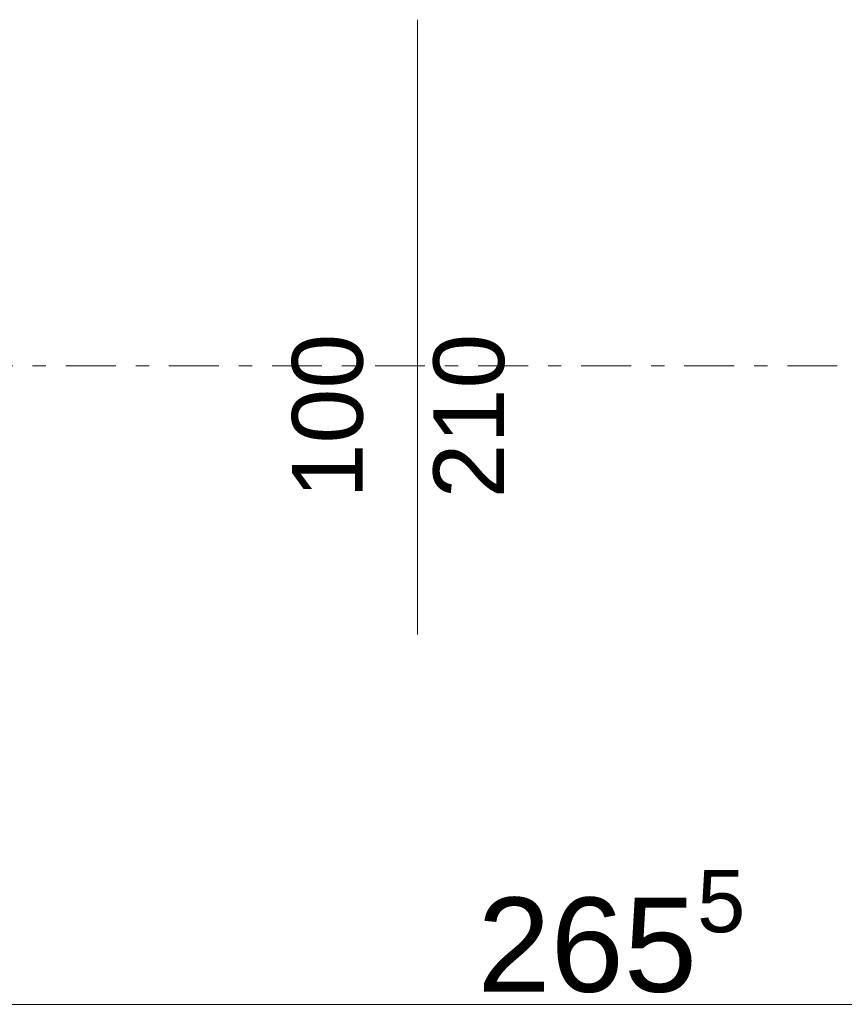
# Model space of a CAD drawing. Extents: x 100 to 2982, y 37 to 2050.
# Tile 122 of 130: x 1941 to 2028, y 1722 to 1826. Entities that reach past the tile are written whole.
import ezdxf
from ezdxf.xclip import XClip

# ---------------------------------------------------------------- set-up
doc = ezdxf.new("R2010")
doc.units = 0
doc.header["$MEASUREMENT"] = 0
doc.header["$XCLIPFRAME"] = 0
doc.linetypes.add('Przerywana podwójnie', pattern=[54.680554, 26.458333, -10.583333, 7.055556, -10.583333])
for name, color, linetype in [('299-A Wymiary Opisy', 7, 'Continuous'), ('410-K Osie', 7, 'Continuous'), ('820-G Rysunki Obrazki', 7, 'Continuous'), ('Drzwi ARCHICAD', 7, 'Continuous'), ('Znaczniki drzwi ARCHICADa', 7, 'Continuous')]:
    doc.layers.add(name, color=color, linetype=linetype)
doc.styles.add('STYL_AUTOMATYCZNY_3', font='arial.ttf')

# ---------------------------------------------------------------- blocks, each defined once
blk = doc.blocks.new('Rysunek_1_1', base_point=(-18316.35, -206.53))
at = {"layer": '299-A Wymiary Opisy', "color": 85, "linetype": 'Continuous', "lineweight": 13, "ltscale": 0.2}
blk.add_line((1870.3, 1721.76), (2135.8, 1721.76), dxfattribs=at)
at = {"layer": '410-K Osie', "color": 4, "linetype": 'Przerywana podwójnie', "lineweight": 13, "ltscale": 0.2}
blk.add_line((589.42, 1789.51), (2255.56, 1789.51), dxfattribs=at)
blk.add_line((589.42, 1789.51), (2255.56, 1789.51), dxfattribs=at)
at = {"layer": 'Drzwi ARCHICAD', "color": 3, "linetype": 'Continuous', "lineweight": 13, "ltscale": 0.2}
blk.add_arc((1931.6, 1801.51), 102.4, 0, 90, dxfattribs=at)
at = {"layer": 'Znaczniki drzwi ARCHICADa', "color": 45, "linetype": 'Continuous', "lineweight": 15, "ltscale": 0.2}
blk.add_line((1982.8, 1826.22), (1982.8, 1761.01), dxfattribs=at)
at = {"layer": '299-A Wymiary Opisy', "color": 46, "linetype": 'Continuous', "lineweight": 15, "insert": (1989.16, 1720.17), "char_height": 10, "attachment_point": 7, "style": 'STYL_AUTOMATYCZNY_3'}
blk.add_mtext('\\A1;{\\pql;\\fArial|b0|i0|c238|p38;265\\fArial|b0|i0|c238|p38;\\A1{\\H.66x;\\S5^  ;}}', dxfattribs=at)
at = {"layer": 'Znaczniki drzwi ARCHICADa', "color": 7, "linetype": 'Continuous', "lineweight": 13, "char_height": 7.5, "attachment_point": 7, "rotation": 90, "style": 'STYL_AUTOMATYCZNY_3'}
for s, insert in [('\\A1;{\\pql;\\pt0;\\fArial|b0|i0|c238|p38;100\\fArial|b0|i0|c238|p38;\\A1{\\H.66x;\\S^  ;}\\fArial|b0|i0|c238|p38;\\fArial|b0|i0|c238|p38;}', (1979.18, 1775.43)), ('\\A1;{\\pql;\\pt0;\\fArial|b0|i0|c238|p38;210\\fArial|b0|i0|c238|p38;\\A1{\\H.66x;\\S^  ;}\\fArial|b0|i0|c238|p38;\\fArial|b0|i0|c238|p38;}', (1994.18, 1775.43))]:
    blk.add_mtext(s, dxfattribs=dict(at, insert=insert))

msp = doc.modelspace()

# ---------------------------------------------------------------- block references
at = {"layer": '820-G Rysunki Obrazki', "color": 65, "linetype": 'Continuous', "lineweight": 13, "ltscale": 0.2}
ref = msp.add_blockref('Rysunek_1_1', (-18316.35, -206.53), dxfattribs=at)
XClip(ref).set_block_clipping_path([(244.527027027, 75.2081975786), (2570.9054054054, 2024.1891891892)])

doc.saveas('drawing.dxf')
